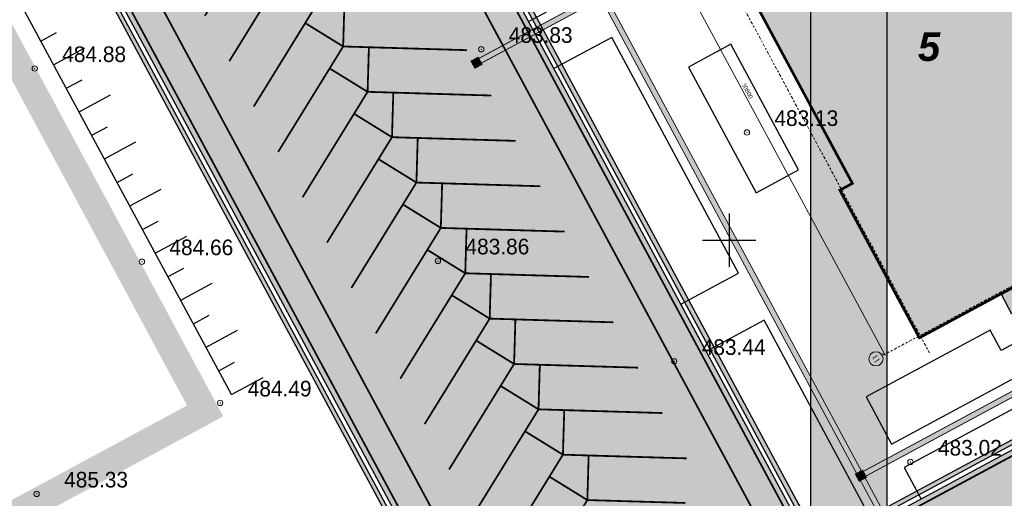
# Model space of a CAD drawing. Extents: x -516234 to 73329, y -4499813 to 47259.
# Tile 29 of 256: x 29626 to 29682, y 36873 to 36900. Entities that reach past the tile are written whole.
import ezdxf

# ---------------------------------------------------------------- set-up
doc = ezdxf.new("R2010")
doc.units = 0
doc.header["$LTSCALE"] = 0.5
doc.header["$MEASUREMENT"] = 0
doc.header["$PDMODE"] = 32
doc.header["$PDSIZE"] = 0.3
for name, pattern in [('( Hidden )', [0.375, 0.25, -0.125]), ('ACAD_ISO03W100', [30, 12, -18]), ('Dot & Dashed', [670.277762, 352.777767, -176.388884, 0, -141.111112])]:
    doc.linetypes.add(name, pattern=pattern)
for name, color, linetype in [('(001) Сетка', 92, 'Continuous'), ('(002) Рамка', 7, 'Continuous'), ('(004) Точки рельефа', 7, 'Continuous'), ('(007) Здания', 7, 'Continuous'), ('(022) Возд. Линии', 7, 'Continuous'), ('7_газон', 7, 'Continuous'), ('7_лоток', 150, 'Continuous'), ('osi', 252, 'Dot & Dashed'), ('STOYANKA', 7, 'Continuous'), ("YO'LLLLLLLLLLLLLLLLLLLLL", 7, 'Continuous'), ('ТАКТИЛ', 40, 'Continuous'), ('экспликация', 7, 'Continuous')]:
    doc.layers.add(name, color=color, linetype=linetype)
doc.layers.add('раз.нар', color=250, linetype='Continuous', lineweight=20)
doc.layers.add('Стена', color=7, linetype='Continuous', lineweight=40)
doc.styles.add('D-431', font='d431.ttf')
doc.styles.add('seviyorum', font='times.ttf')
doc.styles.get("Standard").update_dxf_attribs({"font": 'times.ttf'})
doc.dimstyles.new('100$0', dxfattribs={"dimtxt": 250, "dimasz": 200, "dimexe": 200, "dimexo": 200, "dimgap": 100, "dimtad": 1, "dimtxsty": 'seviyorum', "dimblk": 'OBLIQUE', "dimcen": -200, "dimclrd": 256, "dimclre": 256, "dimclrt": 256, "dimadec": 0, "dimazin": 0, "dimtfac": 1, "dimtmove": 0, "dimatfit": 1, "dimldrblk": 'OPEN90', "dimfxl": 1, "dimlwd": -1, "dimlwe": -1, "dimarcsym": 0})

# ---------------------------------------------------------------- blocks, each defined once
blk = doc.blocks.new('9633')
at = {"layer": '(004) Точки рельефа', "lineweight": 0, "style": 'D-431'}
for s, p in [('483.83', (28687.49, 36898.286)), ('484.88', (28662.454, 36897.212)), ('483.13', (28702.387, 36893.628)), ('484.66', (28668.463, 36886.386)), ('483.86', (28685.064, 36886.433)), ('483.44', (28698.311, 36880.797)), ('484.49', (28672.854, 36878.472)), ('483.02', (28711.558, 36875.158)), ('485.33', (28662.561, 36873.368))]:
    blk.add_text(s, height=0.875, dxfattribs=at).set_placement(p)
blk = doc.blocks.new('_Oblique')
at = {"color": 0, "linetype": 'ByBlock', "lineweight": -2}
blk.add_line((-0.5, -0.5), (0.5, 0.5), dxfattribs=at)
blk = doc.blocks.new('*D332')
at = {"layer": 'Defpoints', "color": 0, "lineweight": 50, "transparency": 16777216}
for p in [(261332, -13908), (292132, -13908), (292132, -13908)]:
    blk.add_point(p, dxfattribs=at)
at = {"layer": 'раз.нар', "color": 8, "transparency": 16777216}
blk.add_line((261332, -13908), (292132, -13908), dxfattribs=at)
at = {"layer": 'раз.нар', "color": 8, "transparency": 16777216, "xscale": 200, "yscale": 200, "zscale": 200, "rotation": 180}
blk.add_blockref('_Oblique', (261332, -13908), dxfattribs=at)
at = {"layer": 'раз.нар', "color": 8, "transparency": 16777216, "xscale": 200, "yscale": 200, "zscale": 200}
blk.add_blockref('_Oblique', (292132, -13908), dxfattribs=at)
at = {"layer": 'раз.нар', "color": 8, "lineweight": 0, "transparency": 16777216, "insert": (275471, -13681), "char_height": 250, "attachment_point": 5, "style": 'seviyorum'}
blk.add_mtext('30800', dxfattribs=at)
blk = doc.blocks.new('_Open90')
at = {"color": 0, "linetype": 'ByBlock', "lineweight": -2}
for p, q in [((0, 0), (-1, 0)), ((-0.5, 0.5), (0, 0)), ((0, 0), (-0.5, -0.5))]:
    blk.add_line(p, q, dxfattribs=at)
blk = doc.blocks.new('*D333')
at = {"layer": 'Defpoints', "color": 0, "lineweight": 50, "transparency": 16777216}
for p in [(258789, 2743), (258612, -11657), (258789, -11657)]:
    blk.add_point(p, dxfattribs=at)
at = {"layer": 'раз.нар', "color": 8, "transparency": 16777216}
for p, q in [((258789, 2743), (258789, -11657)), ((258812, -11657), (258989, -11657))]:
    blk.add_line(p, q, dxfattribs=at)
at = {"layer": 'раз.нар', "color": 8, "transparency": 16777216, "xscale": 200, "yscale": 200, "zscale": 200}
for p, rotation in [((258789, 2743), 90), ((258789, -11657), 270)]:
    blk.add_blockref('_Oblique', p, dxfattribs=dict(at, rotation=rotation))
at = {"layer": 'раз.нар', "color": 8, "lineweight": 0, "transparency": 16777216, "insert": (258562, -3682), "char_height": 250, "attachment_point": 5, "rotation": 90, "style": 'seviyorum'}
blk.add_mtext('14400', dxfattribs=at)
blk = doc.blocks.new('kjj')
at = {"layer": '(022) Возд. Линии', "color": 6, "lineweight": 30, "flags": 128}
for points in [[(280292.219, 4264314.011), (280348.653, 4264357.862)], [(280308.801, 4264326.896), (280307.574, 4264328.475)], [(280309.986, 4264327.816), (280309.372, 4264328.605)], [(280307.617, 4264325.975), (280307.003, 4264326.765)], [(280306.432, 4264325.055), (280305.205, 4264326.634)], [(280304.063, 4264323.214), (280302.836, 4264324.793)], [(280305.248, 4264324.135), (280304.634, 4264324.924)], [(280301.694, 4264321.373), (280300.468, 4264322.952)], [(280302.879, 4264322.294), (280302.265, 4264323.084)], [(280300.51, 4264320.453), (280299.896, 4264321.243)], [(280299.326, 4264319.533), (280298.099, 4264321.112)], [(280296.957, 4264317.692), (280295.73, 4264319.271)], [(280298.141, 4264318.612), (280297.527, 4264319.402)], [(280294.588, 4264315.851), (280293.361, 4264317.43)], [(280295.772, 4264316.772), (280295.158, 4264317.562)], [(280293.403, 4264314.931), (280292.789, 4264315.721)], [(280292.219, 4264314.011), (280290.992, 4264315.59)]]:
    blk.add_lwpolyline(points, dxfattribs=at)
blk = doc.blocks.new('Setka')
at = {"layer": '(001) Сетка'}
for p, q in [((0, 1.5), (0, -1.5)), ((-1.5, 0), (1.5, 0))]:
    blk.add_line(p, q, dxfattribs=at)
blk = doc.blocks.new('ётактил')
at = {"layer": 'ТАКТИЛ', "lineweight": 30, "ltscale": 2}
h = blk.add_hatch(color=40, dxfattribs=at)
h.dxf.hatch_style = 1
h.paths.add_polyline_path([(132058.695, 43265.026), (132058.695, 43264.526), (132059.195, 43264.526), (132059.195, 43265.026)])
h = blk.add_hatch(color=1, dxfattribs=at)
h.dxf.hatch_style = 1
edge = h.paths.add_edge_path()
edge.add_arc((132058.743, 43264.99), 0.02, 0, 360)
h = blk.add_hatch(color=1, dxfattribs=at)
h.dxf.hatch_style = 1
edge = h.paths.add_edge_path()
edge.add_arc((132058.743, 43264.901), 0.02, 0, 360)
h = blk.add_hatch(color=1, dxfattribs=at)
h.dxf.hatch_style = 1
edge = h.paths.add_edge_path()
edge.add_arc((132058.743, 43264.812), 0.02, 0, 360)
h = blk.add_hatch(color=1, dxfattribs=at)
h.dxf.hatch_style = 1
edge = h.paths.add_edge_path()
edge.add_arc((132058.789, 43264.944), 0.02, 0, 360)
h = blk.add_hatch(color=1, dxfattribs=at)
h.dxf.hatch_style = 1
edge = h.paths.add_edge_path()
edge.add_arc((132058.789, 43264.855), 0.02, 0, 360)
h = blk.add_hatch(color=1, dxfattribs=at)
h.dxf.hatch_style = 1
edge = h.paths.add_edge_path()
edge.add_arc((132058.84, 43264.99), 0.02, 0, 360)
h = blk.add_hatch(color=1, dxfattribs=at)
h.dxf.hatch_style = 1
edge = h.paths.add_edge_path()
edge.add_arc((132058.84, 43264.901), 0.02, 0, 360)
h = blk.add_hatch(color=1, dxfattribs=at)
h.dxf.hatch_style = 1
edge = h.paths.add_edge_path()
edge.add_arc((132058.84, 43264.812), 0.02, 0, 360)
h = blk.add_hatch(color=1, dxfattribs=at)
h.dxf.hatch_style = 1
edge = h.paths.add_edge_path()
edge.add_arc((132058.886, 43264.944), 0.02, 0, 360)
h = blk.add_hatch(color=1, dxfattribs=at)
h.dxf.hatch_style = 1
edge = h.paths.add_edge_path()
edge.add_arc((132058.886, 43264.855), 0.02, 0, 360)
h = blk.add_hatch(color=1, dxfattribs=at)
h.dxf.hatch_style = 1
edge = h.paths.add_edge_path()
edge.add_arc((132058.929, 43264.99), 0.02, 0, 360)
h = blk.add_hatch(color=1, dxfattribs=at)
h.dxf.hatch_style = 1
edge = h.paths.add_edge_path()
edge.add_arc((132058.929, 43264.901), 0.02, 0, 360)
h = blk.add_hatch(color=1, dxfattribs=at)
h.dxf.hatch_style = 1
edge = h.paths.add_edge_path()
edge.add_arc((132058.929, 43264.812), 0.02, 0, 360)
h = blk.add_hatch(color=1, dxfattribs=at)
h.dxf.hatch_style = 1
edge = h.paths.add_edge_path()
edge.add_arc((132058.976, 43264.944), 0.02, 0, 360)
h = blk.add_hatch(color=1, dxfattribs=at)
h.dxf.hatch_style = 1
edge = h.paths.add_edge_path()
edge.add_arc((132058.976, 43264.855), 0.02, 0, 360)
h = blk.add_hatch(color=1, dxfattribs=at)
h.dxf.hatch_style = 1
edge = h.paths.add_edge_path()
edge.add_arc((132059.026, 43264.99), 0.02, 0, 360)
h = blk.add_hatch(color=1, dxfattribs=at)
h.dxf.hatch_style = 1
edge = h.paths.add_edge_path()
edge.add_arc((132059.026, 43264.901), 0.02, 0, 360)
h = blk.add_hatch(color=1, dxfattribs=at)
h.dxf.hatch_style = 1
edge = h.paths.add_edge_path()
edge.add_arc((132059.026, 43264.812), 0.02, 0, 360)
h = blk.add_hatch(color=1, dxfattribs=at)
h.dxf.hatch_style = 1
edge = h.paths.add_edge_path()
edge.add_arc((132059.072, 43264.944), 0.02, 0, 360)
h = blk.add_hatch(color=1, dxfattribs=at)
h.dxf.hatch_style = 1
edge = h.paths.add_edge_path()
edge.add_arc((132059.072, 43264.855), 0.02, 0, 360)
h = blk.add_hatch(color=1, dxfattribs=at)
h.dxf.hatch_style = 1
edge = h.paths.add_edge_path()
edge.add_arc((132059.105, 43264.99), 0.02, 0, 360)
h = blk.add_hatch(color=1, dxfattribs=at)
h.dxf.hatch_style = 1
edge = h.paths.add_edge_path()
edge.add_arc((132059.105, 43264.901), 0.02, 0, 360)
h = blk.add_hatch(color=1, dxfattribs=at)
h.dxf.hatch_style = 1
edge = h.paths.add_edge_path()
edge.add_arc((132059.105, 43264.812), 0.02, 0, 360)
h = blk.add_hatch(color=1, dxfattribs=at)
h.dxf.hatch_style = 1
edge = h.paths.add_edge_path()
edge.add_arc((132059.151, 43264.944), 0.02, 0, 360)
h = blk.add_hatch(color=1, dxfattribs=at)
h.dxf.hatch_style = 1
edge = h.paths.add_edge_path()
edge.add_arc((132059.151, 43264.855), 0.02, 0, 360)
h = blk.add_hatch(color=1, dxfattribs=at)
h.dxf.hatch_style = 1
edge = h.paths.add_edge_path()
edge.add_arc((132058.743, 43264.728), 0.02, 0, 360)
h = blk.add_hatch(color=1, dxfattribs=at)
h.dxf.hatch_style = 1
edge = h.paths.add_edge_path()
edge.add_arc((132058.743, 43264.633), 0.02, 0, 360)
h = blk.add_hatch(color=1, dxfattribs=at)
h.dxf.hatch_style = 1
edge = h.paths.add_edge_path()
edge.add_arc((132058.789, 43264.767), 0.02, 0, 360)
h = blk.add_hatch(color=1, dxfattribs=at)
h.dxf.hatch_style = 1
edge = h.paths.add_edge_path()
edge.add_arc((132058.789, 43264.682), 0.02, 0, 360)
h = blk.add_hatch(color=1, dxfattribs=at)
h.dxf.hatch_style = 1
edge = h.paths.add_edge_path()
edge.add_arc((132058.789, 43264.587), 0.02, 0, 360)
h = blk.add_hatch(color=1, dxfattribs=at)
h.dxf.hatch_style = 1
edge = h.paths.add_edge_path()
edge.add_arc((132058.84, 43264.728), 0.02, 0, 360)
h = blk.add_hatch(color=1, dxfattribs=at)
h.dxf.hatch_style = 1
edge = h.paths.add_edge_path()
edge.add_arc((132058.84, 43264.633), 0.02, 0, 360)
h = blk.add_hatch(color=1, dxfattribs=at)
h.dxf.hatch_style = 1
edge = h.paths.add_edge_path()
edge.add_arc((132058.886, 43264.767), 0.02, 0, 360)
h = blk.add_hatch(color=1, dxfattribs=at)
h.dxf.hatch_style = 1
edge = h.paths.add_edge_path()
edge.add_arc((132058.886, 43264.682), 0.02, 0, 360)
h = blk.add_hatch(color=1, dxfattribs=at)
h.dxf.hatch_style = 1
edge = h.paths.add_edge_path()
edge.add_arc((132058.886, 43264.587), 0.02, 0, 360)
h = blk.add_hatch(color=1, dxfattribs=at)
h.dxf.hatch_style = 1
edge = h.paths.add_edge_path()
edge.add_arc((132058.929, 43264.728), 0.02, 0, 360)
h = blk.add_hatch(color=1, dxfattribs=at)
h.dxf.hatch_style = 1
edge = h.paths.add_edge_path()
edge.add_arc((132058.929, 43264.633), 0.02, 0, 360)
h = blk.add_hatch(color=1, dxfattribs=at)
h.dxf.hatch_style = 1
edge = h.paths.add_edge_path()
edge.add_arc((132058.976, 43264.767), 0.02, 0, 360)
h = blk.add_hatch(color=1, dxfattribs=at)
h.dxf.hatch_style = 1
edge = h.paths.add_edge_path()
edge.add_arc((132058.976, 43264.682), 0.02, 0, 360)
h = blk.add_hatch(color=1, dxfattribs=at)
h.dxf.hatch_style = 1
edge = h.paths.add_edge_path()
edge.add_arc((132058.976, 43264.587), 0.02, 0, 360)
h = blk.add_hatch(color=1, dxfattribs=at)
h.dxf.hatch_style = 1
edge = h.paths.add_edge_path()
edge.add_arc((132059.026, 43264.728), 0.02, 0, 360)
h = blk.add_hatch(color=1, dxfattribs=at)
h.dxf.hatch_style = 1
edge = h.paths.add_edge_path()
edge.add_arc((132059.026, 43264.633), 0.02, 0, 360)
h = blk.add_hatch(color=1, dxfattribs=at)
h.dxf.hatch_style = 1
edge = h.paths.add_edge_path()
edge.add_arc((132059.072, 43264.767), 0.02, 0, 360)
h = blk.add_hatch(color=1, dxfattribs=at)
h.dxf.hatch_style = 1
edge = h.paths.add_edge_path()
edge.add_arc((132059.072, 43264.682), 0.02, 0, 360)
h = blk.add_hatch(color=1, dxfattribs=at)
h.dxf.hatch_style = 1
edge = h.paths.add_edge_path()
edge.add_arc((132059.072, 43264.587), 0.02, 0, 360)
h = blk.add_hatch(color=1, dxfattribs=at)
h.dxf.hatch_style = 1
edge = h.paths.add_edge_path()
edge.add_arc((132059.105, 43264.728), 0.02, 0, 360)
h = blk.add_hatch(color=1, dxfattribs=at)
h.dxf.hatch_style = 1
edge = h.paths.add_edge_path()
edge.add_arc((132059.105, 43264.633), 0.02, 0, 360)
h = blk.add_hatch(color=1, dxfattribs=at)
h.dxf.hatch_style = 1
edge = h.paths.add_edge_path()
edge.add_arc((132059.151, 43264.767), 0.02, 0, 360)
h = blk.add_hatch(color=1, dxfattribs=at)
h.dxf.hatch_style = 1
edge = h.paths.add_edge_path()
edge.add_arc((132059.151, 43264.682), 0.02, 0, 360)
h = blk.add_hatch(color=1, dxfattribs=at)
h.dxf.hatch_style = 1
edge = h.paths.add_edge_path()
edge.add_arc((132059.151, 43264.587), 0.02, 0, 360)
at = {"color": 1, "lineweight": 5, "ltscale": 2}
for centre in [(132058.743, 43264.99), (132058.743, 43264.901), (132058.743, 43264.812), (132058.789, 43264.944), (132058.789, 43264.855), (132058.84, 43264.99), (132058.84, 43264.901), (132058.84, 43264.812), (132058.886, 43264.944), (132058.886, 43264.855), (132058.929, 43264.99), (132058.929, 43264.901), (132058.929, 43264.812), (132058.976, 43264.944), (132058.976, 43264.855), (132059.026, 43264.99), (132059.026, 43264.901), (132059.026, 43264.812), (132059.072, 43264.944), (132059.072, 43264.855), (132059.105, 43264.99), (132059.105, 43264.901), (132059.105, 43264.812), (132059.151, 43264.944), (132059.151, 43264.855), (132058.743, 43264.728), (132058.743, 43264.633), (132058.789, 43264.767), (132058.789, 43264.682), (132058.789, 43264.587), (132058.84, 43264.728), (132058.84, 43264.633), (132058.886, 43264.767), (132058.886, 43264.682), (132058.886, 43264.587), (132058.929, 43264.728), (132058.929, 43264.633), (132058.976, 43264.767), (132058.976, 43264.682), (132058.976, 43264.587), (132059.026, 43264.728), (132059.026, 43264.633), (132059.072, 43264.767), (132059.072, 43264.682), (132059.072, 43264.587), (132059.105, 43264.728), (132059.105, 43264.633), (132059.151, 43264.767), (132059.151, 43264.682), (132059.151, 43264.587)]:
    blk.add_circle(centre, 0.02, dxfattribs=at)
at = {"layer": 'ТАКТИЛ', "color": 11, "lineweight": 0, "true_color": 0xff7070, "const_width": 0.01}
blk.add_lwpolyline([(132058.695, 43265.026), (132058.695, 43264.526), (132059.195, 43264.526), (132059.195, 43265.026), (132058.695, 43265.026)], dxfattribs=at)
blk = doc.blocks.new('oslar 333')
at = {"layer": 'osi', "color": 8, "lineweight": 0, "true_color": 0x787878}
blk.add_line((261331.551, 3234.607), (261331.551, -14057.421), dxfattribs=at)
for points in [[(292131.551, 4011.515), (292131.551, -14057.421)], [(258325.008, 2743.349), (293231.551, 2743.349)], [(258325.008, -11656.651), (293231.551, -11656.651)]]:
    blk.add_lwpolyline(points, dxfattribs=at)
at = {"layer": 'osi', "color": 8, "linetype": 'ByBlock', "lineweight": 0, "true_color": 0x787878}
for centre in [(257925.008, 2933.211), (257925.008, -11694.188), (261331.551, -14457.421), (292114.256, -14457.421)]:
    blk.add_circle(centre, 400, dxfattribs=at)
at = {"layer": 'osi', "color": 8, "linetype": 'ByBlock', "lineweight": 0, "true_color": 0x787878, "style": 'seviyorum'}
for s, p in [('Е', (257781.504, 2822.485)), ('А', (257781.504, -11804.914)), ('1', (261208.505, -14597.355)), ('11', (291879.437, -14597.355))]:
    blk.add_text(s, height=300, dxfattribs=at).set_placement(p)
at = {"layer": 'раз.нар', "color": 8, "lineweight": 0, "true_color": 0x787878}
dim = blk.add_linear_dim(base=(258789.129, -11656.651), p1=(258789.129, 2743.349), p2=(258611.932, -11656.651), angle=90, dimstyle='100$0', override={"dimclrd": 8, "dimclre": 8, "dimclrt": 8}, dxfattribs=at)
dim.commit()
dim.dimension.update_dxf_attribs({"geometry": '*D333', "text_midpoint": (258789.129, -3681.943), "dimtype": 128})
dim = blk.add_linear_dim(base=(292131.551, -13908.348), p1=(261331.551, -13908.348), p2=(292131.551, -13908.348), dimstyle='100$0', override={"dimclrd": 8, "dimclre": 8, "dimclrt": 8}, dxfattribs=at)
dim.commit()
dim.dimension.update_dxf_attribs({"geometry": '*D332', "text_midpoint": (275471.271, -13908.348), "dimtype": 128})
blk = doc.blocks.new('whrthtrhtrw')
at = {"lineweight": 100, "true_color": 0xffffff}
h = blk.add_hatch(color=7, dxfattribs=at)
h.dxf.hatch_style = 1
h.paths.add_polyline_path([(545899.926, 4536725.427), (545900.519, 4536724.327), (545907.298, 4536727.978), (545906.705, 4536729.079)])
h.paths.add_polyline_path([(545910.077, 4536726.403), (545910.826, 4536726.806), (545910.02, 4536728.303), (545909.271, 4536727.9)])
h.paths.add_polyline_path([(545911.593, 4536723.59), (545912.341, 4536723.993), (545911.535, 4536725.49), (545910.786, 4536725.087)])
h.paths.add_polyline_path([(545914.343, 4536718.484), (545915.092, 4536718.887), (545914.285, 4536720.384), (545913.537, 4536719.981)])
h.paths.add_polyline_path([(545922.261, 4536703.786), (545923.009, 4536704.189), (545923.815, 4536702.692), (545923.067, 4536702.289)])
h.paths.add_polyline_path([(545920.745, 4536706.599), (545921.494, 4536707.002), (545922.3, 4536705.505), (545921.552, 4536705.102)])
h.paths.add_polyline_path([(545917.995, 4536711.705), (545918.743, 4536712.108), (545919.549, 4536710.611), (545918.801, 4536710.208)])
h.paths.add_polyline_path([(545919.157, 4536709.548), (545919.949, 4536709.975), (545921.182, 4536707.686), (545920.39, 4536707.259)])
h.paths.add_polyline_path([(545913.181, 4536720.641), (545913.974, 4536721.068), (545912.741, 4536723.357), (545911.948, 4536722.93)])
h.paths.add_polyline_path([(545915.356, 4536715.338), (545916.105, 4536715.741), (545915.156, 4536717.502), (545914.408, 4536717.099)])
h.paths.add_polyline_path([(545915.925, 4536714.282), (545916.674, 4536714.685), (545917.622, 4536712.924), (545916.874, 4536712.521)])
h.paths.add_polyline_path([(545915.861, 4536695.846), (545915.268, 4536696.946), (545922.047, 4536700.598), (545922.64, 4536699.498)])
at = {"lineweight": 100, "true_color": 0xfeeab9}
h = blk.add_hatch(color=254, dxfattribs=at)
h.dxf.hatch_style = 1
h.paths.add_polyline_path([(545895.965, 4536721.817), (545908.818, 4536728.741), (545911.948, 4536722.93), (545911.42, 4536722.645), (545912.653, 4536720.356), (545913.181, 4536720.641), (545914.699, 4536717.824), (545914.171, 4536717.539), (545917.111, 4536712.081), (545917.639, 4536712.365), (545919.157, 4536709.548), (545918.628, 4536709.263), (545919.862, 4536706.974), (545920.39, 4536707.259), (545923.52, 4536701.448), (545910.666, 4536694.524), (545906.208, 4536702.8), (545906.912, 4536703.179), (545901.127, 4536713.92), (545900.422, 4536713.541)])
at = {"lineweight": 0, "const_width": 0.15}
blk.add_lwpolyline([(545895.965, 4536721.817), (545908.818, 4536728.741), (545911.948, 4536722.93), (545911.42, 4536722.645), (545912.653, 4536720.356), (545913.181, 4536720.641), (545914.699, 4536717.824), (545914.171, 4536717.539), (545917.111, 4536712.081), (545917.639, 4536712.365), (545919.157, 4536709.548), (545918.628, 4536709.263), (545919.862, 4536706.974), (545920.39, 4536707.259), (545923.52, 4536701.448), (545910.666, 4536694.524), (545906.208, 4536702.8), (545906.912, 4536703.179), (545901.127, 4536713.92), (545900.422, 4536713.541)], close=True, dxfattribs=at)
at = {"color": 0, "lineweight": 25}
for points in [[(545899.926, 4536725.427), (545900.519, 4536724.327), (545907.298, 4536727.978), (545906.705, 4536729.079)], [(545915.861, 4536695.846), (545915.268, 4536696.946), (545922.047, 4536700.598), (545922.64, 4536699.498)]]:
    blk.add_lwpolyline(points, close=True, dxfattribs=at)
at = {"color": 0}
for points in [[(545913.181, 4536720.641), (545913.974, 4536721.068), (545912.741, 4536723.357), (545911.948, 4536722.93)], [(545919.157, 4536709.548), (545919.949, 4536709.975), (545921.182, 4536707.686), (545920.39, 4536707.259)]]:
    blk.add_lwpolyline(points, close=True, dxfattribs=at)
at = {"layer": 'Стена', "lineweight": 9}
for points in [[(545910.077, 4536726.403), (545910.826, 4536726.806), (545910.02, 4536728.303), (545909.271, 4536727.9)], [(545911.593, 4536723.59), (545912.341, 4536723.993), (545911.535, 4536725.49), (545910.786, 4536725.087)], [(545914.343, 4536718.484), (545915.092, 4536718.887), (545914.285, 4536720.384), (545913.537, 4536719.981)], [(545915.356, 4536715.338), (545916.105, 4536715.741), (545915.156, 4536717.502), (545914.408, 4536717.099)], [(545915.925, 4536714.282), (545916.674, 4536714.685), (545917.622, 4536712.924), (545916.874, 4536712.521)], [(545917.995, 4536711.705), (545918.743, 4536712.108), (545919.549, 4536710.611), (545918.801, 4536710.208)], [(545920.745, 4536706.599), (545921.494, 4536707.002), (545922.3, 4536705.505), (545921.552, 4536705.102)], [(545922.261, 4536703.786), (545923.009, 4536704.189), (545923.815, 4536702.692), (545923.067, 4536702.289)]]:
    blk.add_lwpolyline(points, close=True, dxfattribs=at)
at = {"color": 7, "xscale": 0.001, "yscale": 0.001, "zscale": 0.001, "rotation": 298.3098620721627}
blk.add_blockref('oslar 333', (545782.429, 4536957.379), dxfattribs=at)

msp = doc.modelspace()

# ---------------------------------------------------------------- hatches: boundary and pattern name
at = {"lineweight": 0}
h = msp.add_hatch(color=40, dxfattribs=at)
h.dxf.hatch_style = 1
h.paths.add_polyline_path([(29654.44, 36909.969), (29659.18, 36901.169), (29664.374, 36903.967), (29664.517, 36903.703), (29659.322, 36900.905), (29673.691, 36874.23), (29697.072, 36886.813), (29690.973, 36898.134), (29687.319, 36896.165), (29687.176, 36896.429), (29690.831, 36898.398), (29683.765, 36911.516), (29680.11, 36909.547), (29679.968, 36909.811), (29683.623, 36911.78), (29677.816, 36922.56)], flags=16)
edge = h.paths.add_edge_path()
edge.add_line((29677.781, 36923.257), (29698.491, 36884.81))
edge.add_line((29698.491, 36884.81), (29698.227, 36884.667))
edge.add_line((29698.227, 36884.667), (29697.214, 36886.549))
edge.add_line((29697.214, 36886.549), (29673.834, 36873.966))
edge.add_line((29673.834, 36873.966), (29674.929, 36871.933))
edge.add_line((29674.929, 36871.933), (29674.665, 36871.791))
edge.add_line((29674.665, 36871.791), (29659.058, 36900.763))
edge.add_line((29659.058, 36900.763), (29652.015, 36896.969))
edge.add_line((29652.015, 36896.969), (29651.873, 36897.233))
edge.add_line((29651.873, 36897.233), (29658.916, 36901.027))
edge.add_line((29658.916, 36901.027), (29653.818, 36910.491))
edge.add_line((29653.818, 36910.491), (29654.082, 36910.633))
edge.add_line((29654.082, 36910.633), (29654.298, 36910.233))
edge.add_line((29654.298, 36910.233), (29677.673, 36922.825))
edge.add_line((29677.673, 36922.825), (29677.482, 36923.179))
edge.add_arc((29677.908, 36921.973), 1.279, 95.7131, 109.459, ccw=False)
edge.add_arc((29677.838, 36923.252), 0.0574, 174.2869, 185.7131, ccw=False)
at = {"layer": '7_газон', "lineweight": 0, "true_color": 0x5c5c5c, "transparency": 33554687}
h = msp.add_hatch(color=251, dxfattribs=at)
h.dxf.hatch_style = 1
edge = h.paths.add_edge_path(flags=16)
edge.add_line((29676.967, 36922.961), (29652.773, 36909.928))
edge.add_arc((29654.196, 36907.287), 3, 118.3099, 208.3099)
edge.add_line((29651.554, 36905.864), (29669.688, 36872.2))
edge.add_arc((29672.33, 36873.623), 3, 208.3099, 298.278)
edge.add_line((29673.751, 36870.981), (29697.069, 36883.525))
edge.add_arc((29695.174, 36887.047), 4, 298.278, 388.3063)
edge.add_line((29698.696, 36888.944), (29681.031, 36921.742))
edge.add_arc((29678.39, 36920.32), 3, 28.3063, 118.3099)
edge = h.paths.add_edge_path(flags=16)
edge.add_arc((29582.986, 36967.9), 30, 100.3549, 118.3099)
edge.add_line((29568.758, 36994.312), (29528.131, 36972.427))
edge.add_arc((29529.554, 36969.786), 3, 118.3099, 225.9761)
edge.add_arc((29494.806, 36933.834), 47, 28.3099, 45.9761, ccw=False)
edge.add_line((29536.185, 36956.123), (29686.137, 36677.746))
edge.add_arc((29688.778, 36679.168), 3, 208.3099, 354.8617)
edge.add_line((29691.766, 36678.9), (29699.507, 36764.985))
edge.add_arc((29669.628, 36767.671), 30, 354.8617, 388.3099)
edge.add_line((29696.04, 36781.899), (29580.774, 36995.883))
edge.add_arc((29578.132, 36994.46), 3, 28.3099, 100.3549)
edge = h.paths.add_edge_path()
edge.add_line((29429.452, 37065.402), (29443.215, 37039.99))
edge.add_line((29443.215, 37039.99), (29467.007, 36995.822))
edge.add_arc((29480.213, 37002.936), 15, 208.3099, 253.3099)
edge.add_line((29475.905, 36988.568), (29508.304, 36978.854))
edge.add_arc((29494.806, 36933.834), 47, 63.2849, 73.3099, ccw=False)
edge.add_arc((29520.431, 36984.749), 10, 243.2849, 298.3099)
edge.add_line((29525.173, 36975.945), (29566.624, 36998.273))
edge.add_arc((29582.986, 36967.9), 34.5, 90.7023, 118.3099, ccw=False)
edge.add_line((29582.563, 37002.397), (29601.162, 37002.625))
edge.add_arc((29600.795, 37032.623), 30, 270.7023, 298.3364)
edge.add_line((29615.034, 37006.218), (29627.395, 37012.883))
edge.add_arc((29631.43, 37005.402), 8.5, 28.3063, 118.3364, ccw=False)
edge.add_line((29638.913, 37009.433), (29702.658, 36891.078))
edge.add_arc((29695.174, 36887.047), 8.5, -61.722, 28.3063, ccw=False)
edge.add_line((29699.201, 36879.562), (29664.33, 36860.803))
edge.add_arc((29666.699, 36856.4), 5, 118.278, 208.3099)
edge.add_line((29662.297, 36854.029), (29700.001, 36784.033))
edge.add_arc((29669.628, 36767.671), 34.5, -5.1383, 28.3099, ccw=False)
edge.add_line((29703.989, 36764.582), (29695.148, 36666.257))
edge.add_arc((29710.087, 36664.913), 15, 174.8617, 208.3099)
edge.add_line((29696.881, 36657.8), (29738.108, 36581.265))
edge.add_arc((29696.73, 36558.976), 47, -16.6901, 28.3099, ccw=False)
edge.add_line((29741.75, 36545.478), (29732.035, 36513.078))
edge.add_arc((29746.403, 36508.77), 15, 163.3099, 208.3099)
edge.add_line((29733.198, 36501.657), (29762.257, 36447.71))
edge.add_line((29762.257, 36447.71), (29788.318, 36389.84))
edge.add_line((29788.318, 36389.84), (29723.729, 36509.746))
edge.add_line((29723.729, 36509.746), (29735.044, 36547.488))
edge.add_arc((29696.73, 36558.976), 40, 343.3099, 388.3099)
edge.add_line((29731.945, 36577.945), (29530.022, 36952.803))
edge.add_arc((29494.806, 36933.834), 40, 28.3099, 73.3099)
edge.add_line((29506.294, 36972.148), (29468.537, 36983.469))
edge.add_line((29468.537, 36983.469), (29424.235, 37065.402))
edge = h.paths.add_edge_path(flags=16)
edge.add_line((29653.969, 36965.661), (29629.772, 36952.627))
edge.add_arc((29631.195, 36949.986), 3, 118.3099, 208.3099)
edge.add_line((29628.554, 36948.564), (29646.575, 36915.109))
edge.add_arc((29649.216, 36916.531), 3, 208.3099, 298.3099)
edge.add_line((29650.639, 36913.89), (29674.834, 36926.923))
edge.add_arc((29673.411, 36929.564), 3, 298.3099, 388.3063)
edge.add_line((29676.052, 36930.987), (29658.033, 36964.443))
edge.add_arc((29655.392, 36963.02), 3, 28.3063, 118.3099)
edge = h.paths.add_edge_path(flags=16)
edge.add_line((29653.054, 36973.687), (29634.951, 37007.299))
edge.add_arc((29631.43, 37005.402), 4, 28.3063, 118.3364)
edge.add_line((29629.531, 37008.923), (29617.17, 37002.257))
edge.add_arc((29600.795, 37032.623), 34.5, 278.9598, 298.3364, ccw=False)
edge.add_arc((29606.635, 36995.58), 3, 98.9598, 208.3099)
edge.add_line((29603.994, 36994.158), (29623.574, 36957.808))
edge.add_arc((29626.215, 36959.23), 3, 208.3099, 298.3099)
edge.add_line((29627.638, 36956.589), (29651.836, 36969.624))
edge.add_arc((29650.413, 36972.265), 3, 298.3099, 388.3063)
at = {"layer": "YO'LLLLLLLLLLLLLLLLLLLLL", "true_color": 0x00bfff}
h = msp.add_hatch(color=140, dxfattribs=at)
h.dxf.hatch_style = 1
edge = h.paths.add_edge_path(flags=16)
edge.add_line((29604.434, 36994.395), (29670.129, 36872.437))
edge.add_arc((29672.33, 36873.623), 2.5, 208.3099, 298.278)
edge.add_line((29673.514, 36871.421), (29696.832, 36883.965))
edge.add_arc((29695.174, 36887.047), 3.5, 298.278, 388.3063)
edge.add_line((29698.255, 36888.707), (29634.511, 37007.062))
edge.add_arc((29631.43, 37005.402), 3.5, 28.3063, 118.3364)
edge.add_line((29629.768, 37008.483), (29617.407, 37001.817))
edge.add_arc((29600.795, 37032.623), 35, 278.9598, 298.3364, ccw=False)
edge.add_arc((29606.635, 36995.58), 2.5, 98.9598, 208.3099)
edge = h.paths.add_edge_path()
edge.add_arc((29600.795, 37032.623), 34.75, 278.9598, 298.3364)
edge.add_line((29617.289, 37002.037), (29629.65, 37008.703))
edge.add_arc((29631.43, 37005.402), 3.75, 28.3063, 118.3364, ccw=False)
edge.add_line((29634.731, 37007.18), (29698.476, 36888.825))
edge.add_arc((29695.174, 36887.047), 3.75, -61.722, 28.3063, ccw=False)
edge.add_line((29696.951, 36883.745), (29673.632, 36871.201))
edge.add_arc((29672.33, 36873.623), 2.75, 208.3099, 298.278, ccw=False)
edge.add_line((29669.908, 36872.318), (29604.214, 36994.276))
edge.add_arc((29606.635, 36995.58), 2.75, 98.9598, 208.3099, ccw=False)
edge = h.paths.add_edge_path()
edge.add_line((29596.95, 36997.823), (29587.754, 36997.71))
edge.add_arc((29588.986, 36994.975), 3, 114.2587, 124.2596)
edge.add_line((29587.297, 36997.455), (29597.412, 36997.579))
edge.add_arc((29595.785, 36995.059), 3, 57.145, 67.1458)
edge = h.paths.add_edge_path()
edge.add_line((29526.909, 36971.201), (29568.995, 36993.871))
edge.add_arc((29582.986, 36967.9), 29.5, 100.3549, 118.3099, ccw=False)
edge.add_arc((29578.132, 36994.46), 2.5, 28.3099, 100.3549, ccw=False)
edge.add_line((29580.333, 36995.646), (29695.599, 36781.661))
edge.add_arc((29669.628, 36767.671), 29.5, -5.1383, 28.3099, ccw=False)
edge.add_line((29699.009, 36765.029), (29691.12, 36677.293))
edge.add_arc((29688.778, 36679.168), 3, 321.3044, 331.3052)
edge.add_line((29691.41, 36677.728), (29699.258, 36765.007))
edge.add_arc((29669.628, 36767.671), 29.75, 354.8617, 388.3099)
edge.add_line((29695.82, 36781.78), (29580.553, 36995.764))
edge.add_arc((29578.132, 36994.46), 2.75, 28.3099, 100.3549)
edge.add_arc((29582.986, 36967.9), 29.75, 100.3549, 118.3099)
edge.add_line((29568.877, 36994.091), (29527.194, 36971.639))
edge.add_arc((29529.554, 36969.786), 3, 141.8663, 151.8672)
at = {"layer": 'экспликация', "true_color": 0xffffff, "transparency": 33554687}
h = msp.add_hatch(color=7, dxfattribs=at)
h.dxf.hatch_style = 1
h.paths.add_polyline_path([(29803.118, 36860.858), (29670.831, 36860.858), (29670.831, 36928.575), (29803.118, 36928.575)])
h.paths.add_polyline_path([(29802.485, 36861.411), (29675.108, 36861.411), (29675.108, 36927.83), (29802.485, 36927.83)], flags=16)

# ---------------------------------------------------------------- linework, layer by layer
at = {"layer": '(002) Рамка', "flags": 128}
msp.add_lwpolyline([(29674.357, 36871.307), (29668.198, 36882.742), (29664.952, 36880.993), (29663.529, 36883.634), (29666.775, 36885.383), (29659.661, 36898.589), (29656.415, 36896.84), (29654.993, 36899.482), (29658.239, 36901.23), (29653.378, 36910.254), (29676.987, 36922.971), (29676.987, 36922.971, -0.13033), (29678.485, 36923.318), (29683.818, 36913.418)], format="xyb", dxfattribs=at)
for points in [[(29670.133, 36891.167), (29666.339, 36898.211), (29663.962, 36896.93), (29667.756, 36889.887), (29670.133, 36891.167)], [(29697.014, 36885.759), (29676.055, 36874.48), (29677.004, 36872.719)]]:
    msp.add_lwpolyline(points, dxfattribs=at)
msp.add_lwpolyline([(29696.303, 36887.08), (29691.133, 36896.686), (29689.279, 36895.688), (29689.896, 36894.543), (29689.016, 36894.069), (29692.146, 36888.259), (29690.297, 36887.263), (29690.913, 36886.118), (29681.493, 36881.044), (29680.876, 36882.188), (29673.921, 36878.442), (29675.344, 36875.801)], close=True, dxfattribs=at)
at = {"layer": '(004) Точки рельефа', "color": 0, "linetype": 'ByBlock', "lineweight": 0}
for p in [(29652.342, 36897.923), (29627.305, 36896.848), (29667.239, 36893.265), (29633.314, 36886.021), (29649.915, 36886.067), (29663.162, 36880.434), (29637.705, 36878.109), (29676.409, 36874.8), (29627.412, 36873.004)]:
    msp.add_point(p, dxfattribs=at)
at = {"layer": '(007) Здания'}
for points in [[(29803.118, 36860.858), (29670.831, 36860.858), (29670.831, 36928.575), (29803.118, 36928.575)], [(29802.485, 36861.411), (29675.108, 36861.411), (29675.108, 36927.83), (29802.485, 36927.83)]]:
    msp.add_lwpolyline(points, close=True, dxfattribs=at)
for points in [[(29577.593, 36997.411, 0.078504), (29568.758, 36994.312), (29528.131, 36972.427, 0.507692), (29527.469, 36967.629, -0.077236), (29536.185, 36956.123), (29686.137, 36677.746, 0.743694), (29691.766, 36678.9), (29699.507, 36764.985, 0.14699), (29696.04, 36781.899), (29580.774, 36995.883, 0.325137)], [(29676.967, 36922.961), (29652.773, 36909.928, 0.414214), (29651.554, 36905.864), (29669.688, 36872.2, 0.414051), (29673.751, 36870.981), (29697.069, 36883.525, 0.414358), (29698.696, 36888.944), (29681.031, 36921.742, 0.414232)]]:
    msp.add_lwpolyline(points, format="xyb", close=True)
at = {"color": 7, "lineweight": 0, "true_color": 0xffffff, "const_width": 1.5}
msp.add_lwpolyline([(29592.842, 36853.944), (29636.861, 36877.656), (29575.21, 36992.108), (29531.19, 36968.396)], close=True, dxfattribs=at)
at = {"color": 1, "linetype": '( Hidden )', "lineweight": 0, "ltscale": 15, "const_width": 0.5}
msp.add_lwpolyline([(29592.842, 36853.944), (29636.861, 36877.656), (29575.21, 36992.108), (29531.19, 36968.396)], close=True, dxfattribs=at)
at = {"color": 11, "lineweight": 0, "true_color": 0xff7070, "const_width": 0.05}
msp.add_lwpolyline([(29677.781, 36923.257), (29698.491, 36884.81), (29698.227, 36884.667), (29697.214, 36886.549), (29673.834, 36873.966), (29674.929, 36871.933), (29674.665, 36871.791), (29659.058, 36900.763), (29652.015, 36896.969), (29651.873, 36897.233), (29658.916, 36901.027), (29653.818, 36910.491), (29654.082, 36910.633), (29654.298, 36910.233), (29677.673, 36922.825), (29677.482, 36923.179, -0.06005), (29677.781, 36923.246, -0.049898)], format="xyb", close=True, dxfattribs=at)
msp.add_lwpolyline([(29654.44, 36909.969), (29659.18, 36901.169), (29664.374, 36903.967), (29664.517, 36903.703), (29659.322, 36900.905), (29673.691, 36874.23), (29697.072, 36886.813), (29690.973, 36898.134), (29687.319, 36896.165), (29687.176, 36896.429), (29690.831, 36898.398), (29683.765, 36911.516), (29680.11, 36909.547), (29679.968, 36909.811), (29683.623, 36911.78), (29677.816, 36922.56)], close=True, dxfattribs=at)
at = {"layer": 'STOYANKA', "color": 7, "lineweight": 50, "true_color": 0xffffff, "const_width": 0.1}
for points in [[(29577.539, 36997.706, 0.078504), (29568.616, 36994.576), (29527.989, 36972.691, 0.507692), (29527.261, 36967.413, -0.077236), (29535.921, 36955.981), (29685.873, 36677.603, 0.743694), (29692.065, 36678.873), (29699.806, 36764.958, 0.14699), (29696.304, 36782.041), (29581.038, 36996.025, 0.325137)], [(29676.825, 36923.225), (29652.631, 36910.192, 0.414214), (29651.29, 36905.722), (29669.424, 36872.058, 0.414051), (29673.893, 36870.716), (29697.211, 36883.26, 0.414358), (29698.96, 36889.086), (29681.295, 36921.884, 0.414232)]]:
    msp.add_lwpolyline(points, format="xyb", close=True, dxfattribs=at)
at = {"layer": 'STOYANKA', "color": 7, "linetype": 'ACAD_ISO03W100', "ltscale": 0.2, "true_color": 0xffffff, "transparency": 33554687, "const_width": 0.1}
for points in [[(29582.446, 36996.784), (29655.501, 36861.163)], [(29601.967, 36993.913), (29668.016, 36871.299)]]:
    msp.add_lwpolyline(points, dxfattribs=at)
at = {"layer": 'STOYANKA', "color": 7, "lineweight": 50, "true_color": 0xffffff, "const_width": 0.1}
for points in [[(29638.973, 36898.485), (29641.861, 36903.167), (29639.735, 36904.479), (29636.846, 36899.798)], [(29640.342, 36895.943), (29643.23, 36900.625), (29641.105, 36901.937), (29638.215, 36897.257)], [(29650.098, 36897.919), (29644.6, 36898.083), (29644.673, 36900.58), (29650.172, 36900.418)], [(29641.711, 36893.401), (29644.6, 36898.083), (29642.474, 36899.395), (29639.584, 36894.715)], [(29651.468, 36895.377), (29645.969, 36895.541), (29646.043, 36898.038), (29651.541, 36897.876)], [(29643.081, 36890.859), (29645.969, 36895.541), (29643.843, 36896.853), (29640.953, 36892.173)], [(29652.837, 36892.835), (29647.338, 36892.999), (29647.412, 36895.496), (29652.911, 36895.334)], [(29644.45, 36888.317), (29647.338, 36892.999), (29645.212, 36894.312), (29642.323, 36889.631)], [(29654.206, 36890.293), (29648.708, 36890.457), (29648.781, 36892.954), (29654.28, 36892.792)], [(29645.819, 36885.776), (29648.708, 36890.457), (29646.582, 36891.77), (29643.692, 36887.089)], [(29655.575, 36887.751), (29650.077, 36887.915), (29650.15, 36890.413), (29655.649, 36890.25)], [(29647.188, 36883.234), (29650.077, 36887.915), (29647.951, 36889.228), (29645.061, 36884.547)], [(29656.945, 36885.209), (29651.446, 36885.373), (29651.52, 36887.871), (29657.018, 36887.708)], [(29648.558, 36880.692), (29651.446, 36885.373), (29649.32, 36886.686), (29646.43, 36882.005)], [(29658.314, 36882.667), (29652.815, 36882.831), (29652.889, 36885.329), (29658.388, 36885.166)], [(29649.927, 36878.15), (29652.815, 36882.831), (29650.689, 36884.144), (29647.8, 36879.463)], [(29659.683, 36880.126), (29654.185, 36880.289), (29654.258, 36882.787), (29659.757, 36882.624)], [(29651.296, 36875.608), (29654.185, 36880.289), (29652.059, 36881.602), (29649.169, 36876.921)], [(29661.052, 36877.584), (29655.554, 36877.748), (29655.627, 36880.245), (29661.126, 36880.083)], [(29652.665, 36873.066), (29655.554, 36877.748), (29653.428, 36879.06), (29650.538, 36874.379)], [(29662.422, 36875.042), (29656.923, 36875.206), (29656.997, 36877.703), (29662.495, 36877.541)], [(29654.035, 36870.524), (29656.923, 36875.206), (29654.797, 36876.518), (29651.907, 36871.837)], [(29663.791, 36872.5), (29658.292, 36872.664), (29658.366, 36875.161), (29663.865, 36874.999)], [(29655.404, 36867.982), (29658.292, 36872.664), (29656.166, 36873.976), (29653.277, 36869.295)]]:
    msp.add_lwpolyline(points, dxfattribs=at)
at = {"layer": "YO'LLLLLLLLLLLLLLLLLLLLL", "color": 140, "true_color": 0x00bfff, "flags": 128}
for points in [[(29606.207, 36998.297, 0.084749), (29617.289, 37002.037), (29629.65, 37008.703, -0.414367), (29634.731, 37007.18), (29698.476, 36888.825, -0.414358), (29696.951, 36883.745), (29673.632, 36871.201, -0.414051), (29669.908, 36872.318), (29604.214, 36994.276, -0.516968)], [(29604.434, 36994.395), (29670.129, 36872.437, 0.414051), (29673.514, 36871.421), (29696.832, 36883.965, 0.414358), (29698.255, 36888.707), (29634.511, 37007.062, 0.414367), (29629.768, 37008.483), (29617.407, 37001.817, -0.084749), (29606.246, 36998.05, 0.516968)], [(29526.909, 36971.201), (29568.995, 36993.871, -0.078504), (29577.683, 36996.919, -0.325137), (29580.333, 36995.646), (29695.599, 36781.661, -0.14699), (29699.009, 36765.029), (29691.12, 36677.293, 0.043665), (29691.41, 36677.728), (29699.258, 36765.007, 0.14699), (29695.82, 36781.78), (29580.553, 36995.764, 0.325137), (29577.638, 36997.165, 0.078504), (29568.877, 36994.091), (29527.194, 36971.639, 0.043665)]]:
    msp.add_lwpolyline(points, format="xyb", close=True, dxfattribs=at)

# ---------------------------------------------------------------- block references
at = {"layer": '(001) Сетка', "lineweight": 0}
msp.add_blockref('Setka', (29666.242, 36887.23), dxfattribs=at)
at = {"layer": '(002) Рамка'}
msp.add_blockref('whrthtrhtrw', (-516233.758, -4499812.77), dxfattribs=at)
at = {"layer": '(007) Здания', "color": 18, "true_color": 0x000000}
msp.add_blockref('9633', (966.395, 0), dxfattribs=at)
at = {"layer": '(022) Возд. Линии', "color": 6, "lineweight": 30, "xscale": -1, "rotation": 336.2309566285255}
msp.add_blockref('kjj', (-1432580.057, -3978697.966), dxfattribs=at)
at = {"layer": '7_лоток', "color": 6, "lineweight": 40, "rotation": 298.3098619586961}
for p in [(-71065.65, 132643.427), (-71044.096, 132620.282)]:
    msp.add_blockref('ётактил', p, dxfattribs=at)

# ---------------------------------------------------------------- texts
at = {"color": 0, "linetype": 'ByBlock', "lineweight": 30, "insert": (29677.45, 36898.876), "char_height": 1.60699, "width": 0.44173, "attachment_point": 2, "rotation": 0.1434, "bg_fill": 1, "box_fill_scale": 1.05, "bg_fill_color": 2, "bg_fill_transparency": 0}
msp.add_mtext('{\\fArial|b1|i1|c0|p34;\\C5;5}', dxfattribs=at)

doc.saveas('drawing.dxf')
